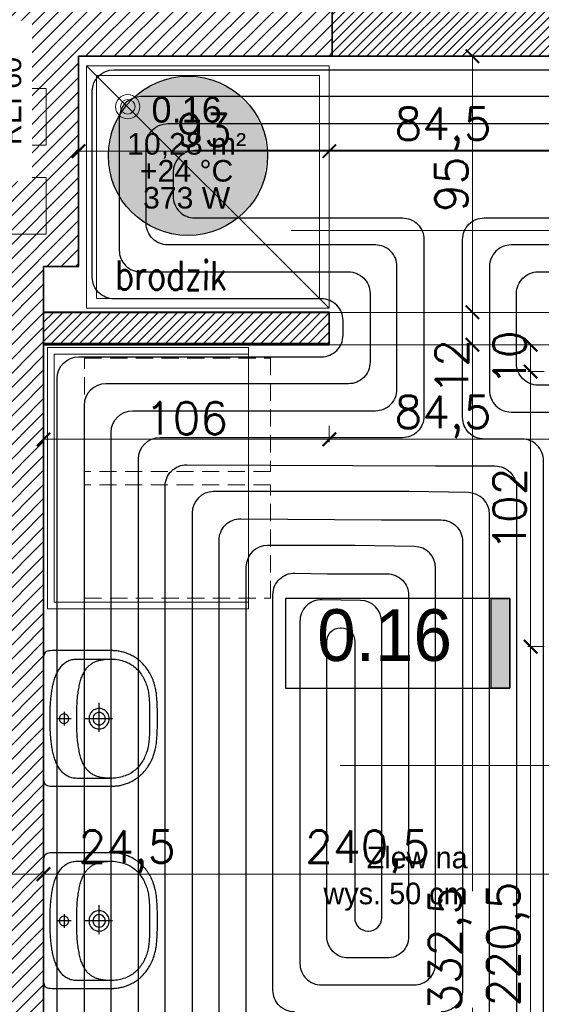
# Model space of a CAD drawing. Header units: millimetres. Extents: x -740 to 33545, y -26688 to 22494.
# Tile 154 of 256: x 10521 to 10714, y 10008 to 10373. Entities that reach past the tile are written whole.
import ezdxf
from ezdxf.enums import TextEntityAlignment as Align
from ezdxf.lldxf.tags import DXFTag

# ---------------------------------------------------------------- set-up
doc = ezdxf.new("R2010")
doc.units = ezdxf.units.MM
doc.header["$MEASUREMENT"] = 0
doc.linetypes.add('DASHED2', pattern=[9.525, 6.35, -3.175])
doc.layers.get('Defpoints').update_dxf_attribs({"color": 252})
for name, color, linetype, lineweight in [('A_istniejące ściany', 252, 'Continuous', 35), ('A_l.przerywana', 252, 'ICAD_ISO03W100', 9), ('A_opisy', 252, 'Continuous', 15), ('A_projektowane sciany', 252, 'Continuous', 35), ('A_wyposażenie', 252, 'Continuous', 9), ('l.przerywana', 252, 'ICAD_ISO03W100', 5), ('l.wypełnien', 252, 'Continuous', 5), ('mebelki', 252, 'Continuous', 9), ('Nowe_820-G Rysunki Obrazki_Nr_pióra__1', 252, 'Continuous', 13), ('Nowe_820-G Rysunki Obrazki_Nr_pióra__23', 252, 'Continuous', 15), ('szraf1', 252, 'Continuous', 5), ('wymiarowanie', 252, 'Continuous', 9)]:
    doc.layers.add(name, color=color, linetype=linetype, lineweight=lineweight)
for name, color, linetype, lineweight, true_color in [('IS_Room (Automatic)', 7, 'Continuous', 25, 0x000000), ('IS_Strefa podłóg', 7, 'Continuous', 25, 0x008000), ('IS_Wężownica OChP', 7, 'Continuous', 25, 0x800080)]:
    doc.layers.add(name, color=color, linetype=linetype, lineweight=lineweight, true_color=true_color)
doc.layers.add('tabelki opis', color=252, linetype='Continuous')
doc.layers.add('WYPOSAŻENIE', color=252, linetype='Continuous')
doc.styles.add('1-50', font='simplex.shx', dxfattribs={"width": 0.8, "height": 12})
doc.styles.add('Arial_____', font='arial.ttf')
doc.styles.add('ARIALL', font='GOTHIC.TTF', dxfattribs={"height": 40})
doc.styles.add('ROMANS', font='romans')
doc.styles.add('styl2', font='simplex.shx')
tags = doc.linetypes.add('ICAD_ISO03W100', pattern=[30, 12, -18]).pattern_tags.tags
tags[6:7] = [DXFTag(74, 4), DXFTag(75, 0), DXFTag(340, '0'), DXFTag(46, 1.0), DXFTag(50, 0.0), DXFTag(44, 0.0), DXFTag(45, 0.0)]
tags[4:5] = [DXFTag(74, 4), DXFTag(75, 0), DXFTag(340, '0'), DXFTag(46, 1.0), DXFTag(50, 0.0), DXFTag(44, 0.0), DXFTag(45, 0.0)]
doc.dimstyles.new('Skala 1-50', dxfattribs={"dimtxt": 12, "dimasz": 5, "dimexe": 1, "dimexo": 1, "dimgap": 1.5, "dimtad": 1, "dimdec": 1, "dimrnd": 0.5, "dimtxsty": 'styl2', "dimblk": 'ARCHTICK', "dimcen": 5, "dimadec": 0, "dimazin": 0, "dimtfac": 1, "dimtdec": 1, "dimtmove": 1, "dimatfit": 3, "dimldrblk": 'ARCHTICK', "dimfxl": 0, "dimlwd": -1, "dimlwe": -1, "dimarcsym": 0})

# ---------------------------------------------------------------- blocks, each defined once
blk = doc.blocks.new('_ArchTick')
at = {"color": 0, "linetype": 'ByBlock', "const_width": 0.15}
blk.add_lwpolyline([(-0.5, -0.5), (0.5, 0.5)], dxfattribs=at)
blk = doc.blocks.new('*D1183')
at = {"layer": 'Defpoints', "color": 0}
for p in [(10504.8, 10078.25), (10529.35, 10077.44), (10529.35, 10055.97)]:
    blk.add_point(p, dxfattribs=at)
at = {"layer": 'wymiarowanie', "color": 0}
for p, q in [((10504.8, 10060.97), (10504.8, 10054.97)), ((10529.35, 10060.97), (10529.35, 10054.97)), ((10504.8, 10055.97), (10529.35, 10055.97)), ((10529.35, 10055.97), (10577.4, 10055.97))]:
    blk.add_line(p, q, dxfattribs=at)
at = {"layer": 'wymiarowanie', "color": 0, "xscale": 5, "yscale": 5, "zscale": 5, "rotation": 180}
blk.add_blockref('_ArchTick', (10504.8, 10055.97), dxfattribs=at)
at = {"layer": 'wymiarowanie', "color": 0, "xscale": 5, "yscale": 5, "zscale": 5}
blk.add_blockref('_ArchTick', (10529.35, 10055.97), dxfattribs=at)
at = {"layer": 'wymiarowanie', "color": 0, "insert": (10560.33, 10064.32), "char_height": 12, "attachment_point": 5, "style": 'styl2'}
blk.add_mtext('24,5', dxfattribs=at)
blk = doc.blocks.new('*D1184')
at = {"layer": 'Defpoints', "color": 0}
for p in [(10529.35, 10077.44), (10769.66, 10079.28), (10769.66, 10055.97)]:
    blk.add_point(p, dxfattribs=at)
at = {"layer": 'wymiarowanie', "color": 0}
for p, q in [((10529.35, 10060.97), (10529.35, 10054.97)), ((10769.66, 10060.97), (10769.66, 10054.97)), ((10529.35, 10055.97), (10769.66, 10055.97))]:
    blk.add_line(p, q, dxfattribs=at)
at = {"layer": 'wymiarowanie', "color": 0, "xscale": 5, "yscale": 5, "zscale": 5, "rotation": 180}
blk.add_blockref('_ArchTick', (10529.35, 10055.97), dxfattribs=at)
at = {"layer": 'wymiarowanie', "color": 0, "xscale": 5, "yscale": 5, "zscale": 5}
blk.add_blockref('_ArchTick', (10769.66, 10055.97), dxfattribs=at)
at = {"layer": 'wymiarowanie', "color": 0, "insert": (10649.51, 10064.32), "char_height": 12, "attachment_point": 5, "style": 'styl2'}
blk.add_mtext('240,5', dxfattribs=at)
blk = doc.blocks.new('zw$1165')
at = {"layer": 'WYPOSAŻENIE', "color": 0}
for points in [[(25.14, 42.24), (24.52, 42.24), (23.91, 42.24), (23.31, 42.24), (22.72, 42.23), (22.13, 42.23), (21.56, 42.22), (20.99, 42.2), (20.44, 42.19), (19.89, 42.17), (19.35, 42.15), (18.82, 42.12), (18.3, 42.09), (17.78, 42.05), (17.28, 42.01), (16.78, 41.96), (16.3, 41.91), (15.82, 41.85), (15.35, 41.78), (14.89, 41.71), (14.43, 41.63), (13.99, 41.54), (13.55, 41.44), (13.12, 41.33), (12.7, 41.22), (12.7, 41.22), (12.09, 41.03), (11.51, 40.84), (10.93, 40.63), (10.38, 40.4), (9.84, 40.17), (9.32, 39.92), (8.81, 39.67), (8.32, 39.4), (7.85, 39.12), (7.39, 38.84), (6.95, 38.54), (6.52, 38.23), (6.11, 37.92), (5.72, 37.6), (5.34, 37.27), (4.97, 36.93), (4.62, 36.58), (4.28, 36.23), (3.96, 35.87), (3.65, 35.51), (3.36, 35.14), (3.08, 34.76), (2.81, 34.39), (2.56, 34), (2.32, 33.62), (2.09, 33.23), (1.88, 32.83), (1.67, 32.44), (1.48, 32.04), (1.31, 31.64), (1.14, 31.24), (0.99, 30.84), (0.85, 30.44), (0.72, 30.03), (0.6, 29.63), (0.49, 29.23), (0.4, 28.83), (0.31, 28.43), (0.24, 28.03), (0.17, 27.64), (0.12, 27.25), (0.08, 26.86), (0.04, 26.47), (0.02, 26.09), (0, 25.72), (0, 25.34), (0, 25.34), (0, 3.19), (0.03, 2.5), (0.11, 1.9), (0.25, 1.4), (0.44, 0.99), (0.7, 0.66), (1.01, 0.4), (1.39, 0.22), (1.82, 0.09), (2.33, 0.02), (2.89, 0), (25.14, 0), (47.39, 0), (47.96, 0.02), (48.46, 0.09), (48.9, 0.22), (49.28, 0.4), (49.59, 0.66), (49.84, 0.99), (50.04, 1.4), (50.18, 1.9), (50.26, 2.5), (50.29, 3.19), (50.29, 25.34), (50.28, 25.72), (50.27, 26.09), (50.24, 26.47), (50.21, 26.86), (50.17, 27.25), (50.11, 27.64), (50.05, 28.03), (49.98, 28.43), (49.89, 28.83), (49.79, 29.23), (49.69, 29.63), (49.57, 30.03), (49.44, 30.44), (49.3, 30.84), (49.15, 31.24), (48.98, 31.64), (48.8, 32.04), (48.61, 32.44), (48.41, 32.83), (48.2, 33.23), (47.97, 33.62), (47.73, 34), (47.48, 34.39), (47.21, 34.76), (46.93, 35.14), (46.63, 35.51), (46.33, 35.87), (46, 36.23), (45.67, 36.58), (45.32, 36.93), (44.95, 37.27), (44.57, 37.6), (44.17, 37.92), (43.76, 38.23), (43.34, 38.54), (42.9, 38.84), (42.44, 39.12), (41.96, 39.4), (41.48, 39.67), (40.97, 39.92), (40.45, 40.17), (39.91, 40.4), (39.35, 40.63), (38.78, 40.84), (38.19, 41.03), (37.59, 41.22), (37.59, 41.22), (37.16, 41.33), (36.74, 41.44), (36.3, 41.54), (35.85, 41.63), (35.4, 41.71), (34.94, 41.78), (34.47, 41.85), (33.99, 41.91), (33.5, 41.96), (33.01, 42.01), (32.5, 42.05), (31.99, 42.09), (31.47, 42.12), (30.94, 42.15), (30.4, 42.17), (29.85, 42.19), (29.3, 42.2), (28.73, 42.22), (28.15, 42.23), (27.57, 42.23), (26.98, 42.24), (26.38, 42.24), (25.76, 42.24), (25.14, 42.24), (25.14, 42.24)], [(25.25, 39.29), (25.78, 39.29), (26.31, 39.3), (26.86, 39.3), (27.41, 39.3), (27.96, 39.31), (28.52, 39.31), (29.08, 39.31), (29.65, 39.31), (30.21, 39.3), (30.77, 39.29), (31.33, 39.27), (31.89, 39.24), (32.45, 39.21), (32.99, 39.17), (33.53, 39.12), (34.07, 39.06), (34.59, 38.99), (35.1, 38.9), (35.61, 38.8), (36.12, 38.69), (36.61, 38.56), (37.11, 38.42), (37.6, 38.27), (38.08, 38.1), (38.56, 37.92), (39.04, 37.72), (39.51, 37.51), (39.97, 37.28), (40.43, 37.04), (40.88, 36.78), (41.33, 36.51), (41.77, 36.22), (42.21, 35.91), (42.64, 35.58), (43.06, 35.24), (43.92, 34.42), (44.3, 33.99), (44.65, 33.56), (44.97, 33.12), (45.27, 32.67), (45.54, 32.21), (45.8, 31.73), (46.03, 31.25), (46.24, 30.75), (46.44, 30.24), (46.62, 29.71), (46.79, 29.16), (46.94, 28.6), (47.09, 28.02), (47.2, 27.34), (47.29, 26.67), (47.35, 26), (47.38, 25.32), (47.38, 12.31), (47.36, 11.84), (47.32, 11.39), (47.25, 10.96), (47.17, 10.54), (47.06, 10.13), (46.93, 9.74), (46.77, 9.36), (46.6, 8.99), (46.41, 8.64), (46.2, 8.3), (45.97, 7.97), (45.73, 7.65), (45.47, 7.35), (45.19, 7.06), (44.89, 6.78), (44.58, 6.51), (44.26, 6.26), (43.92, 6.01), (43.57, 5.78), (43.21, 5.55), (42.83, 5.34), (42.45, 5.14), (42.05, 4.94), (41.64, 4.76), (41.23, 4.58), (40.81, 4.42), (40.37, 4.26), (39.93, 4.11), (39.49, 3.97), (39.04, 3.84), (38.58, 3.72), (38.12, 3.6), (37.65, 3.49), (37.18, 3.39), (36.71, 3.3), (36.23, 3.21), (35.76, 3.13), (35.28, 3.05), (34.8, 2.98), (34.33, 2.92), (33.85, 2.86), (33.38, 2.8), (32.91, 2.76), (32.44, 2.71), (31.97, 2.67), (31.51, 2.64), (31.06, 2.61), (30.61, 2.58), (30.16, 2.56), (29.73, 2.53), (29.3, 2.52), (28.88, 2.5), (28.46, 2.49), (28.06, 2.48), (27.67, 2.47), (27.28, 2.47), (26.91, 2.46), (26.55, 2.46), (26.21, 2.46), (25.87, 2.46), (25.55, 2.46), (25.25, 2.46), (25.25, 2.46), (24.94, 2.46), (24.63, 2.46), (24.29, 2.46), (23.95, 2.46), (23.59, 2.46), (23.22, 2.47), (22.83, 2.47), (22.44, 2.48), (22.04, 2.49), (21.62, 2.5), (21.2, 2.52), (20.77, 2.53), (20.34, 2.56), (19.89, 2.58), (19.44, 2.61), (18.99, 2.64), (18.53, 2.67), (18.06, 2.71), (17.59, 2.76), (17.12, 2.8), (16.65, 2.86), (16.17, 2.92), (15.69, 2.98), (15.22, 3.05), (14.74, 3.13), (14.26, 3.21), (13.79, 3.3), (13.32, 3.39), (12.85, 3.49), (12.38, 3.6), (11.92, 3.72), (11.46, 3.84), (11.01, 3.97), (10.56, 4.11), (10.13, 4.26), (9.69, 4.42), (9.27, 4.58), (8.85, 4.76), (8.45, 4.94), (8.05, 5.14), (7.67, 5.34), (7.29, 5.55), (6.93, 5.78), (6.58, 6.01), (6.24, 6.26), (5.92, 6.51), (5.61, 6.78), (5.31, 7.06), (5.03, 7.35), (4.77, 7.65), (4.52, 7.97), (4.3, 8.3), (4.09, 8.64), (3.9, 8.99), (3.72, 9.36), (3.57, 9.74), (3.44, 10.13), (3.33, 10.54), (3.25, 10.96), (3.18, 11.39), (3.14, 11.84), (3.12, 12.31), (3.12, 12.31), (3.12, 25.32), (3.15, 26), (3.21, 26.67), (3.29, 27.34), (3.41, 28.02), (3.56, 28.6), (3.71, 29.16), (3.88, 29.71), (4.06, 30.24), (4.26, 30.75), (4.47, 31.25), (4.7, 31.73), (4.96, 32.21), (5.23, 32.67), (5.53, 33.12), (5.85, 33.56), (6.2, 33.99), (6.57, 34.42), (7.43, 35.24), (7.86, 35.58), (8.29, 35.91), (8.73, 36.22), (9.17, 36.51), (9.62, 36.78), (10.07, 37.04), (10.53, 37.28), (10.99, 37.51), (11.46, 37.72), (11.94, 37.92), (12.42, 38.1), (12.9, 38.27), (13.39, 38.42), (13.88, 38.56), (14.38, 38.69), (14.89, 38.8), (15.4, 38.9), (15.91, 38.99), (16.43, 39.06), (16.96, 39.12), (17.51, 39.17), (18.05, 39.21), (18.61, 39.24), (19.16, 39.27), (19.73, 39.29), (20.29, 39.3), (20.85, 39.31), (21.42, 39.31), (21.98, 39.31), (22.54, 39.31), (23.09, 39.3), (23.64, 39.3), (24.19, 39.3), (24.72, 39.29), (25.25, 39.29)], [(25.25, 12.31), (24.4, 12.31), (23.58, 12.32), (22.77, 12.34), (21.99, 12.36), (21.22, 12.38), (20.48, 12.42), (19.75, 12.45), (19.05, 12.5), (18.36, 12.55), (17.7, 12.6), (17.05, 12.67), (16.42, 12.73), (15.81, 12.81), (15.22, 12.89), (14.64, 12.98), (14.09, 13.07), (13.55, 13.17), (13.03, 13.27), (12.52, 13.38), (12.03, 13.5), (11.56, 13.62), (11.1, 13.75), (10.66, 13.89), (10.24, 14.03), (9.83, 14.18), (9.43, 14.33), (9.05, 14.49), (8.69, 14.66), (8.34, 14.83), (8, 15.01), (7.68, 15.19), (7.37, 15.38), (7.07, 15.58), (6.79, 15.79), (6.52, 16), (6.26, 16.21), (6.01, 16.44), (5.78, 16.67), (5.56, 16.9), (5.35, 17.15), (5.15, 17.4), (4.96, 17.65), (4.79, 17.91), (4.62, 18.18), (4.46, 18.46), (4.32, 18.74), (4.18, 19.03), (4.06, 19.32), (3.94, 19.62), (3.83, 19.93), (3.73, 20.24), (3.64, 20.56), (3.56, 20.89), (3.48, 21.23), (3.42, 21.57), (3.36, 21.91), (3.31, 22.27), (3.26, 22.63), (3.22, 23), (3.19, 23.37), (3.17, 23.75), (3.15, 24.14), (3.13, 24.54), (3.13, 24.94), (3.12, 25.34)], [(25.26, 16.85), (25.77, 16.89), (26.26, 16.99), (26.72, 17.15), (27.16, 17.37), (27.56, 17.64), (27.92, 17.96), (28.24, 18.32), (28.51, 18.72), (28.73, 19.16), (28.89, 19.62), (28.99, 20.11), (29.03, 20.63), (28.99, 21.14), (28.89, 21.63), (28.73, 22.09), (28.51, 22.53), (28.24, 22.93), (27.92, 23.29), (27.56, 23.61), (27.16, 23.88), (26.72, 24.1), (26.26, 24.26), (25.77, 24.36), (25.26, 24.4), (24.75, 24.36), (24.26, 24.26), (23.79, 24.1), (23.36, 23.88), (22.95, 23.61), (22.59, 23.29), (22.27, 22.93), (22, 22.53), (21.78, 22.09), (21.62, 21.63), (21.52, 21.14), (21.49, 20.63), (21.52, 20.11), (21.62, 19.62), (21.78, 19.16), (22, 18.72), (22.27, 18.32), (22.59, 17.96), (22.95, 17.64), (23.36, 17.37), (23.79, 17.15), (24.26, 16.99), (24.75, 16.89), (25.26, 16.85)], [(25.26, 18.31), (25.79, 18.37), (26.27, 18.55), (26.7, 18.82), (27.06, 19.18), (27.33, 19.61), (27.51, 20.1), (27.57, 20.63), (27.51, 21.15), (27.33, 21.64), (27.06, 22.07), (26.7, 22.43), (26.27, 22.7), (25.79, 22.88), (25.26, 22.94), (24.73, 22.88), (24.24, 22.7), (23.81, 22.43), (23.45, 22.07), (23.18, 21.64), (23.01, 21.15), (22.94, 20.63), (22.94, 20.63), (23.01, 20.1), (23.18, 19.61), (23.45, 19.18), (23.81, 18.82), (24.24, 18.55), (24.73, 18.37), (25.26, 18.31), (25.26, 18.31)], [(47.38, 25.34), (47.37, 24.94), (47.37, 24.54), (47.35, 24.14), (47.33, 23.75), (47.31, 23.37), (47.28, 23), (47.24, 22.63), (47.19, 22.27), (47.14, 21.91), (47.08, 21.57), (47.02, 21.23), (46.94, 20.89), (46.86, 20.56), (46.77, 20.24), (46.67, 19.93), (46.56, 19.62), (46.44, 19.32), (46.32, 19.03), (46.18, 18.74), (46.04, 18.46), (45.88, 18.18), (45.71, 17.91), (45.54, 17.65), (45.35, 17.4), (45.15, 17.15), (44.94, 16.9), (44.72, 16.67), (44.49, 16.44), (44.24, 16.21), (43.98, 16), (43.71, 15.79), (43.43, 15.58), (43.13, 15.38), (42.82, 15.19), (42.5, 15.01), (42.16, 14.83), (41.81, 14.66), (41.45, 14.49), (41.07, 14.33), (40.67, 14.18), (40.26, 14.03), (39.84, 13.89), (39.4, 13.75), (38.94, 13.62), (38.47, 13.5), (37.98, 13.38), (37.47, 13.27), (36.95, 13.17), (36.41, 13.07), (35.85, 12.98), (35.28, 12.89), (34.69, 12.81), (34.08, 12.73), (33.45, 12.67), (32.8, 12.6), (32.14, 12.55), (31.45, 12.5), (30.75, 12.45), (30.02, 12.42), (29.28, 12.38), (28.51, 12.36), (27.73, 12.34), (26.92, 12.32), (26.1, 12.31), (25.25, 12.31)], [(25.26, 25.56), (25.26, 15)], [(30.17, 20.65), (19.42, 20.65)], [(22.71, 7.72), (27.8, 7.72)], [(25.26, 5.87), (25.81, 5.96), (26.3, 6.21), (26.68, 6.59), (26.93, 7.08), (27.02, 7.63), (26.93, 8.19), (26.68, 8.67), (26.3, 9.05), (25.81, 9.3), (25.26, 9.39), (24.7, 9.3), (24.22, 9.05), (23.84, 8.67), (23.59, 8.19), (23.5, 7.63), (23.59, 7.08), (23.84, 6.59), (24.22, 6.21), (24.7, 5.96), (25.26, 5.87)], [(25.25, 10.21), (25.25, 5.27)]]:
    blk.add_lwpolyline(points, dxfattribs=at)
blk = doc.blocks.new('*D1413')
at = {"layer": 'Defpoints', "color": 0}
for p in [(10529.35, 10252.84), (10635.35, 10252.84), (10635.35, 10217.24)]:
    blk.add_point(p, dxfattribs=at)
at = {"layer": 'wymiarowanie', "color": 0}
for p, q in [((10529.35, 10222.24), (10529.35, 10216.24)), ((10635.35, 10222.24), (10635.35, 10216.24)), ((10529.35, 10217.24), (10635.35, 10217.24))]:
    blk.add_line(p, q, dxfattribs=at)
at = {"layer": 'wymiarowanie', "color": 0, "xscale": 5, "yscale": 5, "zscale": 5, "rotation": 180}
blk.add_blockref('_ArchTick', (10529.35, 10217.24), dxfattribs=at)
at = {"layer": 'wymiarowanie', "color": 0, "xscale": 5, "yscale": 5, "zscale": 5}
blk.add_blockref('_ArchTick', (10635.35, 10217.24), dxfattribs=at)
at = {"layer": 'wymiarowanie', "color": 0, "insert": (10582.35, 10225.04), "char_height": 12, "attachment_point": 5, "style": 'styl2'}
blk.add_mtext('106', dxfattribs=at)
blk = doc.blocks.new('*D1414')
at = {"layer": 'Defpoints', "color": 0}
for p in [(10635.35, 10252.84), (10719.66, 10252.34), (10719.66, 10217.24)]:
    blk.add_point(p, dxfattribs=at)
at = {"layer": 'wymiarowanie', "color": 0}
for p, q in [((10635.35, 10222.24), (10635.35, 10216.24)), ((10719.66, 10222.24), (10719.66, 10216.24)), ((10635.35, 10217.24), (10719.66, 10217.24))]:
    blk.add_line(p, q, dxfattribs=at)
at = {"layer": 'wymiarowanie', "color": 0, "xscale": 5, "yscale": 5, "zscale": 5, "rotation": 180}
blk.add_blockref('_ArchTick', (10635.35, 10217.24), dxfattribs=at)
at = {"layer": 'wymiarowanie', "color": 0, "xscale": 5, "yscale": 5, "zscale": 5}
blk.add_blockref('_ArchTick', (10719.66, 10217.24), dxfattribs=at)
at = {"layer": 'wymiarowanie', "color": 0, "insert": (10677.51, 10225.59), "char_height": 12, "attachment_point": 5, "style": 'styl2'}
blk.add_mtext('84,5', dxfattribs=at)
blk = doc.blocks.new('*D2212')
at = {"layer": 'Defpoints', "color": 0}
for p in [(10698.59, 10359.34), (10688.43, 10264.34), (10698.59, 10264.34)]:
    blk.add_point(p, dxfattribs=at)
at = {"layer": 'wymiarowanie', "color": 0}
for p, q in [((10693.43, 10359.34), (10687.43, 10359.34)), ((10688.43, 10359.34), (10688.43, 10264.34)), ((10693.43, 10264.34), (10687.43, 10264.34))]:
    blk.add_line(p, q, dxfattribs=at)
at = {"layer": 'wymiarowanie', "color": 0, "xscale": 5, "yscale": 5, "zscale": 5}
for p, rotation in [((10688.43, 10359.34), 90), ((10688.43, 10264.34), 270)]:
    blk.add_blockref('_ArchTick', p, dxfattribs=dict(at, rotation=rotation))
at = {"layer": 'wymiarowanie', "color": 0, "insert": (10680.63, 10311.84), "char_height": 12, "attachment_point": 5, "rotation": 90, "style": 'styl2'}
blk.add_mtext('95', dxfattribs=at)
blk = doc.blocks.new('*D2213')
at = {"layer": 'Defpoints', "color": 0}
for p in [(10700.46, 10264.34), (10688.43, 10252.34), (10693.63, 10252.34)]:
    blk.add_point(p, dxfattribs=at)
at = {"layer": 'wymiarowanie', "color": 0}
for p, q in [((10693.43, 10264.34), (10687.43, 10264.34)), ((10688.43, 10264.34), (10688.43, 10252.34)), ((10692.63, 10252.34), (10687.43, 10252.34))]:
    blk.add_line(p, q, dxfattribs=at)
at = {"layer": 'wymiarowanie', "color": 0, "xscale": 5, "yscale": 5, "zscale": 5}
for p, rotation in [((10688.43, 10264.34), 90), ((10688.43, 10252.34), 270)]:
    blk.add_blockref('_ArchTick', p, dxfattribs=dict(at, rotation=rotation))
at = {"layer": 'wymiarowanie', "color": 0, "insert": (10680.78, 10244.13), "char_height": 12, "attachment_point": 5, "rotation": 90, "style": 'styl2'}
blk.add_mtext('12', dxfattribs=at)
blk = doc.blocks.new('*D2214')
at = {"layer": 'Defpoints', "color": 0}
for p in [(10693.63, 10252.34), (10688.43, 9919.76), (10711.03, 9919.76)]:
    blk.add_point(p, dxfattribs=at)
at = {"layer": 'wymiarowanie', "color": 0}
for p, q in [((10692.63, 10252.34), (10687.43, 10252.34)), ((10688.43, 10252.34), (10688.43, 10049.67)), ((10688.43, 9919.76), (10688.43, 10006.38)), ((10693.43, 9919.76), (10687.43, 9919.76))]:
    blk.add_line(p, q, dxfattribs=at)
at = {"layer": 'wymiarowanie', "color": 0, "xscale": 5, "yscale": 5, "zscale": 5}
for p, rotation in [((10688.43, 10252.34), 90), ((10688.43, 9919.76), 270)]:
    blk.add_blockref('_ArchTick', p, dxfattribs=dict(at, rotation=rotation))
at = {"layer": 'wymiarowanie', "color": 0, "insert": (10680.08, 10028.03), "char_height": 12, "attachment_point": 5, "rotation": 90, "style": 'styl2'}
blk.add_mtext('332,5', dxfattribs=at)
blk = doc.blocks.new('*D2634')
at = {"layer": 'Defpoints', "color": 0}
for p in [(10542.35, 10359.34), (10635.35, 10355.84), (10635.35, 10324.14)]:
    blk.add_point(p, dxfattribs=at)
at = {"layer": 'wymiarowanie', "color": 0}
for p, q in [((10542.35, 10329.14), (10542.35, 10323.14)), ((10635.35, 10329.14), (10635.35, 10323.14)), ((10542.35, 10324.14), (10635.35, 10324.14))]:
    blk.add_line(p, q, dxfattribs=at)
at = {"layer": 'wymiarowanie', "color": 0, "xscale": 5, "yscale": 5, "zscale": 5, "rotation": 180}
blk.add_blockref('_ArchTick', (10542.35, 10324.14), dxfattribs=at)
at = {"layer": 'wymiarowanie', "color": 0, "xscale": 5, "yscale": 5, "zscale": 5}
blk.add_blockref('_ArchTick', (10635.35, 10324.14), dxfattribs=at)
at = {"layer": 'wymiarowanie', "color": 0, "insert": (10588.85, 10331.94), "char_height": 12, "attachment_point": 5, "style": 'styl2'}
blk.add_mtext('93', dxfattribs=at)
blk = doc.blocks.new('*D2635')
at = {"layer": 'Defpoints', "color": 0}
for p in [(10635.35, 10355.84), (10719.66, 10324.14), (10719.66, 10264.34)]:
    blk.add_point(p, dxfattribs=at)
at = {"layer": 'wymiarowanie', "color": 0}
for p, q in [((10635.35, 10329.14), (10635.35, 10323.14)), ((10719.66, 10319.14), (10719.66, 10325.14)), ((10635.35, 10324.14), (10719.66, 10324.14))]:
    blk.add_line(p, q, dxfattribs=at)
at = {"layer": 'wymiarowanie', "color": 0, "xscale": 5, "yscale": 5, "zscale": 5, "rotation": 180}
blk.add_blockref('_ArchTick', (10635.35, 10324.14), dxfattribs=at)
at = {"layer": 'wymiarowanie', "color": 0, "xscale": 5, "yscale": 5, "zscale": 5}
blk.add_blockref('_ArchTick', (10719.66, 10324.14), dxfattribs=at)
at = {"layer": 'wymiarowanie', "color": 0, "insert": (10677.51, 10332.49), "char_height": 12, "attachment_point": 5, "style": 'styl2'}
blk.add_mtext('84,5', dxfattribs=at)
blk = doc.blocks.new('*D2770')
at = {"layer": 'Defpoints', "color": 0}
for p in [(10769.66, 10252.34), (10710.01, 10242.34), (10769.66, 10242.34)]:
    blk.add_point(p, dxfattribs=at)
at = {"layer": 'wymiarowanie', "color": 0}
for p, q in [((10715.01, 10252.34), (10709.01, 10252.34)), ((10710.01, 10252.34), (10710.01, 10242.34)), ((10715.01, 10242.34), (10709.01, 10242.34))]:
    blk.add_line(p, q, dxfattribs=at)
at = {"layer": 'wymiarowanie', "color": 0, "xscale": 5, "yscale": 5, "zscale": 5}
for p, rotation in [((10710.01, 10252.34), 90), ((10710.01, 10242.34), 270)]:
    blk.add_blockref('_ArchTick', p, dxfattribs=dict(at, rotation=rotation))
at = {"layer": 'wymiarowanie', "color": 0, "insert": (10702.21, 10247.34), "char_height": 12, "attachment_point": 5, "rotation": 90, "style": 'styl2'}
blk.add_mtext('10', dxfattribs=at)
blk = doc.blocks.new('*D2771')
at = {"layer": 'Defpoints', "color": 0}
for p in [(10769.66, 10242.34), (10710.01, 10140.34), (10769.66, 10140.34)]:
    blk.add_point(p, dxfattribs=at)
at = {"layer": 'wymiarowanie', "color": 0}
for p, q in [((10715.01, 10242.34), (10709.01, 10242.34)), ((10710.01, 10242.34), (10710.01, 10140.34)), ((10715.01, 10140.34), (10709.01, 10140.34))]:
    blk.add_line(p, q, dxfattribs=at)
at = {"layer": 'wymiarowanie', "color": 0, "xscale": 5, "yscale": 5, "zscale": 5}
for p, rotation in [((10710.01, 10242.34), 90), ((10710.01, 10140.34), 270)]:
    blk.add_blockref('_ArchTick', p, dxfattribs=dict(at, rotation=rotation))
at = {"layer": 'wymiarowanie', "color": 0, "insert": (10702.21, 10191.34), "char_height": 12, "attachment_point": 5, "rotation": 90, "style": 'styl2'}
blk.add_mtext('102', dxfattribs=at)
blk = doc.blocks.new('*D2772')
at = {"layer": 'Defpoints', "color": 0}
for p in [(10769.66, 10140.34), (10710.01, 9919.76), (10769.66, 9919.76)]:
    blk.add_point(p, dxfattribs=at)
at = {"layer": 'wymiarowanie', "color": 0}
for p, q in [((10715.01, 10140.34), (10709.01, 10140.34)), ((10710.01, 10140.34), (10710.01, 9919.76)), ((10715.01, 9919.76), (10709.01, 9919.76))]:
    blk.add_line(p, q, dxfattribs=at)
at = {"layer": 'wymiarowanie', "color": 0, "xscale": 5, "yscale": 5, "zscale": 5}
for p, rotation in [((10710.01, 10140.34), 90), ((10710.01, 9919.76), 270)]:
    blk.add_blockref('_ArchTick', p, dxfattribs=dict(at, rotation=rotation))
at = {"layer": 'wymiarowanie', "color": 0, "insert": (10701.66, 10030.05), "char_height": 12, "attachment_point": 5, "rotation": 90, "style": 'styl2'}
blk.add_mtext('220,5', dxfattribs=at)

msp = doc.modelspace()

# ---------------------------------------------------------------- hatches: boundary and pattern name
at = {"layer": 'IS_Room (Automatic)', "lineweight": 50, "true_color": 0xffffff, "transparency": 33554687}
msp.add_hatch(color=7, dxfattribs=at).paths.add_polyline_path([(10612.47, 10322.39), (10611.03, 10331.51), (10606.83, 10339.74), (10600.3, 10346.27), (10592.07, 10350.47), (10582.95, 10351.91), (10573.82, 10350.47), (10565.59, 10346.27), (10559.06, 10339.74), (10554.86, 10331.51), (10553.42, 10322.39), (10554.86, 10313.26), (10559.06, 10305.03), (10565.59, 10298.5), (10573.82, 10294.3), (10582.95, 10292.86), (10592.07, 10294.3), (10600.3, 10298.5), (10606.83, 10305.03), (10611.03, 10313.26)])
at = {"layer": 'l.wypełnien'}
h = msp.add_hatch(dxfattribs=at)
h.set_pattern_fill('ANSI31', color=256, scale=30, style=0)
h.paths.add_polyline_path([(10179.68, 10402.52), (10279.59, 10402.52), (10279.59, 10396.52), (10273.59, 10396.52), (10273.59, 10123.69), (10279.59, 10126.48), (10279.59, 10017.29), (10316.23, 10017.29), (10316.23, 9992.74), (10279.59, 9992.74), (10279.59, 9927.76), (10254.19, 9927.76), (10254.19, 10359.34), (10179.68, 10359.34)])
h.paths.add_polyline_path([(10260.11, 10246.37), (10272.71, 10246.37), (10272.71, 10279.87), (10260.11, 10279.87)], flags=24)
h.paths.add_polyline_path([(10504.8, 10309.84), (10504.8, 10297.84), (10504.8, 10254.75), (10504.8, 10017.29), (10504.8, 9992.74), (10504.8, 9927.76), (10529.35, 9927.76), (10529.35, 10281.34), (10542.35, 10281.34), (10542.35, 10359.34), (10636.35, 10359.34), (10635.51, 10402.52), (10504.8, 10402.52), (10504.8, 10396.52)])
h.paths.add_polyline_path([(10504.8, 10396.52), (10510.8, 10396.52), (10510.8, 10309.84), (10504.8, 10309.84)], flags=16)
h.paths.add_polyline_path([(10504.8, 10392.52), (10504.8, 10309.84), (10510.8, 10309.84), (10510.8, 10396.52), (10504.8, 10396.52)], flags=0)
h.paths.add_polyline_path([(10515.95, 10326.34), (10515.95, 10347.34), (10530.35, 10347.34), (10530.35, 10326.34)], flags=16)
h.paths.add_polyline_path([(10515.95, 10347.34), (10515.95, 10326.34), (10530.35, 10326.34), (10530.35, 10347.34)], flags=0)
h.paths.add_polyline_path([(10515.95, 10297.84), (10515.95, 10293.34), (10530.35, 10293.34), (10530.35, 10314.34), (10515.95, 10314.34), (10515.95, 10309.84)], flags=16)
h.paths.add_polyline_path([(10515.95, 10297.84), (10515.95, 10309.84), (10515.95, 10314.34), (10530.35, 10314.34), (10530.35, 10293.34), (10515.95, 10293.34)], flags=0)
h.paths.add_polyline_path([(10504.8, 10254.75), (10504.8, 10297.84), (10510.8, 10297.84), (10510.8, 10254.75)], flags=16)
h.paths.add_polyline_path([(10510.8, 10254.75), (10510.8, 10297.84), (10504.8, 10297.84), (10504.8, 10259.75), (10504.8, 10254.75)], flags=0)
h.paths.add_polyline_path([(10504.8, 10297.84), (10510.8, 10297.84), (10510.8, 10309.84), (10504.8, 10309.84)], flags=16)
h.paths.add_polyline_path([(10504.8, 10309.84), (10510.8, 10309.84), (10510.8, 10297.84), (10504.8, 10297.84)], flags=0)
h.paths.add_polyline_path([(10510.8, 10309.84), (10515.95, 10309.84), (10515.95, 10297.84), (10510.8, 10297.84)], flags=16)
h.paths.add_polyline_path([(10510.84, 10326.02), (10523.45, 10326.02), (10523.45, 10359.52), (10510.84, 10359.52)], flags=8)
h.paths.add_polyline_path([(10510.84, 10326.02), (10523.45, 10326.02), (10523.45, 10359.52), (10510.84, 10359.52)], flags=8)
h.paths.add_polyline_path([(9506.72, 10359.34), (9506.72, 10402.52), (9858.19, 10402.52), (9858.19, 10359.34)])
h.paths.add_polyline_path([(10000.19, 10359.34), (10089.09, 10359.34), (10089.09, 10402.52), (10000.19, 10402.52)])
h.paths.add_polyline_path([(10273.59, 10123.69), (10273.59, 10396.52), (10279.59, 10396.52), (10279.59, 10359.34), (10279.59, 10126.48)])
h.paths.add_polyline_path([(10372.72, 9992.74), (10372.72, 10017.29), (10316.23, 10017.29), (10316.23, 9992.74)])
h.paths.add_polyline_path([(9858.19, 10359.34), (9858.19, 10402.52), (9878.19, 10402.52), (9878.19, 10359.34)])
h.paths.add_polyline_path([(10000.19, 10359.34), (10000.19, 10402.52), (9980.19, 10402.52), (9980.19, 10359.34)])
h.paths.add_polyline_path([(10279.59, 9907.76), (10279.59, 9927.76), (10254.19, 9927.76), (10254.19, 9907.76)])
h.paths.add_polyline_path([(10529.35, 9907.76), (10529.35, 9927.76), (10504.8, 9927.76), (10504.8, 9907.76)])
h.paths.add_polyline_path([(10494.8, 10017.29), (10494.8, 9992.74), (10504.8, 9992.74), (10504.8, 10017.29)])
h = msp.add_hatch(dxfattribs=at)
h.set_pattern_fill('ANSI31', color=256, scale=20, style=0)
h.paths.add_polyline_path([(10636.35, 10359.34), (10736.26, 10359.34), (10736.26, 10402.52), (10636.35, 10402.52)])
h = msp.add_hatch(dxfattribs=at)
h.set_pattern_fill('ANSI31', color=256, scale=20, style=0)
h.paths.add_polyline_path([(10529.35, 10264.34), (10635.35, 10264.34), (10635.35, 10252.84), (10529.35, 10252.84)])
at = {"layer": 'tabelki opis'}
msp.add_hatch(color=256, dxfattribs=at).paths.add_polyline_path([(10702.29, 10124.91), (10702.29, 10158.17), (10695.33, 10158.17), (10695.33, 10124.91)])

# ---------------------------------------------------------------- linework, layer by layer
at = {"layer": 'A_istniejące ściany'}
for p, q in [((10542.35, 10359.34), (10542.35, 10281.34)), ((10542.35, 10281.34), (10529.35, 10281.34))]:
    msp.add_line(p, q, dxfattribs=at)
for points in [[(10542.35, 10359.34), (10636.35, 10359.34)], [(10567.45, 10359.34), (10542.35, 10359.34)], [(10529.35, 10281.34), (10529.35, 10276.37)], [(10529.35, 9907.76), (10529.35, 10281.34)]]:
    msp.add_lwpolyline(points, dxfattribs=at)
at = {"layer": 'A_l.przerywana', "ltscale": 0.3}
msp.add_lwpolyline([(10635.35, 10264.34), (10732.35, 10264.34), (10732.35, 10252.34), (10635.35, 10252.34)], close=True, dxfattribs=at)
at = {"layer": 'A_projektowane sciany', "ltscale": 1000}
for p, q in [((10635.35, 10264.34), (10529.35, 10264.34)), ((10635.35, 10264.34), (10635.35, 10252.34)), ((10635.35, 10264.34), (10635.35, 10252.34)), ((10635.35, 10252.34), (10529.35, 10252.34))]:
    msp.add_line(p, q, dxfattribs=at)
at = {"layer": 'A_projektowane sciany'}
msp.add_lwpolyline([(10643.65, 10402.52), (10736.26, 10402.52), (10736.26, 10359.34), (10636.35, 10359.34), (10636.35, 10402.52), (10643.65, 10402.52)], dxfattribs=at)
at = {"layer": 'A_wyposażenie'}
for points in [[(10530.85, 10154.34), (10605.35, 10154.34), (10605.35, 10251.34), (10530.85, 10251.34)], [(10533.35, 10156.84), (10605.35, 10156.84), (10605.35, 10248.84), (10533.35, 10248.84)]]:
    msp.add_lwpolyline(points, close=True, dxfattribs=at)
at = {"layer": 'A_wyposażenie', "linetype": 'DASHED2'}
for points in [[(10544.57, 10247.34), (10613.57, 10247.34), (10613.57, 10205.34), (10544.57, 10205.34)], [(10544.57, 10247.34), (10613.57, 10247.34), (10613.57, 10205.34), (10544.57, 10205.34)], [(10544.57, 10158.34), (10613.57, 10158.34), (10613.57, 10200.34), (10544.57, 10200.34)], [(10544.57, 10158.34), (10613.57, 10158.34), (10613.57, 10200.34), (10544.57, 10200.34)]]:
    msp.add_lwpolyline(points, close=True, dxfattribs=at)
at = {"layer": 'IS_Room (Automatic)'}
msp.add_circle((10582.95, 10322.39), 29.53, dxfattribs=at)
at = {"layer": 'IS_Strefa podłóg', "extrusion": (0, 4.14496e-60, -1)}
msp.add_lwpolyline([(-10769.77, 9919.85), (-10529.44, 9919.85), (-10529.44, 10252.85), (-10635.44, 10252.85), (-10635.44, 10264.35), (-10529.44, 10264.35), (-10529.44, 10281.35), (-10542.44, 10281.35), (-10542.44, 10359.35), (-10769.77, 10359.35), (-10769.77, 10264.35), (-10719.77, 10264.35), (-10719.77, 10252.35), (-10769.77, 10252.35)], close=True, dxfattribs=at)
at = {"layer": 'IS_Wężownica OChP', "color": 12, "true_color": 0xc80000, "transparency": 33554687}
for points in [[(10534.44, 9932.85), (10534.44, 10239.85, -0.414211), (10542.44, 10247.85), (10632.44, 10247.85, 0.414214), (10640.44, 10255.85), (10640.44, 10261.35, 0.414214), (10632.44, 10269.35), (10555.44, 10269.35, -0.414225), (10547.44, 10277.35), (10547.44, 10346.35, -0.414203), (10555.44, 10354.35), (10756.77, 10354.35, -0.414214)], [(10746.77, 10344.35), (10565.44, 10344.35, 0.414204), (10557.44, 10336.35), (10557.44, 10287.35, 0.414223), (10565.44, 10279.35), (10642.44, 10279.35, -0.414214), (10650.44, 10271.35), (10650.44, 10245.85, -0.414214), (10642.44, 10237.85), (10552.44, 10237.85, 0.414211), (10544.44, 10229.85), (10544.44, 9942.85, 0.414216)], [(10554.44, 9952.85), (10554.44, 10219.85, -0.414211), (10562.44, 10227.85), (10652.44, 10227.85, 0.414214), (10660.44, 10235.85), (10660.44, 10281.35, 0.414214), (10652.44, 10289.35), (10575.44, 10289.35, -0.414221), (10567.44, 10297.35), (10567.44, 10326.35, -0.414206), (10575.44, 10334.35), (10736.77, 10334.35, -0.414214), (10744.77, 10326.35), (10744.77, 10297.35, -0.414214), (10736.77, 10289.35), (10702.77, 10289.35, 0.414214), (10694.77, 10281.35), (10694.77, 10235.35, 0.414214), (10702.77, 10227.35), (10716.77, 10227.35, -0.414214), (10724.77, 10219.35), (10724.77, 9972.85, -0.414213)], [(10714.77, 9982.85), (10714.77, 10209.35, 0.414214), (10706.77, 10217.35), (10692.77, 10217.35, -0.414214), (10684.77, 10225.35), (10684.77, 10291.35, -0.414214), (10692.77, 10299.35), (10726.77, 10299.35, 0.414214), (10734.77, 10307.35), (10734.77, 10316.35, 0.414214), (10726.77, 10324.35), (10585.44, 10324.35, 0.414209), (10577.44, 10316.35), (10577.44, 10307.35, 0.414218), (10585.44, 10299.35), (10662.44, 10299.35, -0.414214), (10670.44, 10291.35), (10670.44, 10225.85, -0.414214), (10662.44, 10217.85), (10572.44, 10217.85, 0.414211), (10564.44, 10209.85), (10564.44, 9962.85, 0.414216)], [(10746.77, 10237.35), (10712.77, 10237.35, -0.414214), (10704.77, 10245.35), (10704.77, 10271.35, -0.414214), (10712.77, 10279.35), (10746.77, 10279.35, 0.414214)], [(10574.44, 9972.85), (10574.44, 10199.81, -0.415674), (10582.48, 10207.81), (10674.75, 10207.35), (10696.77, 10207.35, -0.414214), (10704.77, 10199.35), (10704.77, 9992.85, -0.414214)], [(10694.77, 10002.85), (10694.77, 10189.48, 0.409331), (10686.91, 10197.48), (10664.84, 10197.85, 0.004175), (10664.71, 10197.85), (10592.44, 10197.85, 0.41421), (10584.44, 10189.85), (10584.44, 9982.85, 0.414217)], [(10594.44, 9992.85), (10594.44, 10179.78, -0.416645), (10602.51, 10187.78), (10654.74, 10187.35), (10676.77, 10187.35, -0.414214), (10684.77, 10179.35), (10684.77, 10012.85, -0.414214), (10676.77, 10004.85)], [(10622.44, 10004.85, -0.414216), (10614.44, 10012.85), (10614.44, 10159.65, -0.421447), (10622.64, 10167.65), (10634.67, 10167.35, 0.00616), (10634.87, 10167.35), (10656.77, 10167.35, -0.414214), (10664.77, 10159.35), (10664.77, 10032.85, -0.414215), (10656.77, 10024.85), (10642.44, 10024.85, -0.414214), (10634.44, 10032.85), (10634.44, 10142.29, -0.414212), (10639.5, 10147.35), (10639.71, 10147.35, -0.414214), (10644.77, 10142.29), (10644.77, 10039.75, 0.414212), (10649.67, 10034.85), (10649.87, 10034.85, 0.414215), (10654.77, 10039.75), (10654.77, 10149.48, 0.409384), (10646.91, 10157.48), (10632.57, 10157.72, 0.419057), (10624.44, 10149.72), (10624.44, 10022.85, 0.414215), (10632.44, 10014.85), (10666.77, 10014.85, 0.414214), (10674.77, 10022.85), (10674.77, 10169.48, 0.409331), (10666.91, 10177.48), (10644.84, 10177.85, 0.004175), (10644.71, 10177.85), (10612.44, 10177.85, 0.414211), (10604.44, 10169.85), (10604.44, 10002.85, 0.414216)]]:
    msp.add_lwpolyline(points, format="xyb", dxfattribs=at)
at = {"layer": 'l.przerywana', "ltscale": 0.3}
for p, q in [((10530.35, 10326.34), (10515.95, 10326.34)), ((10530.35, 10314.34), (10515.95, 10314.34))]:
    msp.add_line(p, q, dxfattribs=at)
for points in [[(10515.95, 10326.34), (10515.95, 10347.34), (10530.35, 10347.34), (10530.35, 10326.34)], [(10530.35, 10314.34), (10530.35, 10293.34), (10515.95, 10293.34), (10515.95, 10314.34)]]:
    msp.add_lwpolyline(points, dxfattribs=at)
at = {"layer": 'mebelki'}
for p, q in [((10545.35, 10355.84), (10635.35, 10265.84)), ((10545.35, 10355.84), (10635.35, 10265.84)), ((10622.35, 10264.34), (10529.35, 10264.34))]:
    msp.add_line(p, q, dxfattribs=at)
for points in [[(10635.35, 10355.84), (10545.35, 10355.84), (10545.35, 10265.84), (10635.35, 10265.84)], [(10635.35, 10355.84), (10545.35, 10355.84), (10545.35, 10265.84), (10635.35, 10265.84)], [(10631.75, 10352.24), (10548.95, 10352.24), (10548.95, 10269.44), (10631.75, 10269.44)], [(10631.75, 10352.24), (10548.95, 10352.24), (10548.95, 10269.44), (10631.75, 10269.44)]]:
    msp.add_lwpolyline(points, close=True, dxfattribs=at)
for radius in [4.5, 4.5, 2.7, 2.7]:
    msp.add_circle((10560.59, 10340.6), radius, dxfattribs=at)
at = {"layer": 'Nowe_820-G Rysunki Obrazki_Nr_pióra__1', "linetype": 'Continuous', "lineweight": 13}
for points in [[(10529.35, 10235.82), (10529.35, 10245.98)], [(10529.35, 10235.82), (10529.35, 10226.5)]]:
    msp.add_lwpolyline(points, dxfattribs=at)
at = {"layer": 'Nowe_820-G Rysunki Obrazki_Nr_pióra__23', "linetype": 'Continuous', "lineweight": 15}
for points in [[(10636.35, 10359.34), (10636.35, 10402.52)], [(10529.35, 10279.34), (10529.35, 10271.34)]]:
    msp.add_lwpolyline(points, dxfattribs=at)
at = {"layer": 'tabelki opis'}
msp.add_lwpolyline([(10702.29, 10158.17), (10619.13, 10158.17), (10619.13, 10124.91), (10702.29, 10124.91), (10702.29, 10158.17)], dxfattribs=at)
msp.add_lwpolyline([(10702.29, 10124.91), (10695.33, 10124.91), (10695.33, 10158.17), (10702.29, 10158.17)], close=True, dxfattribs=at)
at = {"layer": 'wymiarowanie'}
for p, q in [((10734.66, 10294.75), (10621.25, 10294.75)), ((10529.35, 10237.84), (10529.35, 10252.84)), ((10753.99, 10096.25), (10639.34, 10096.25))]:
    msp.add_line(p, q, dxfattribs=at)

# ---------------------------------------------------------------- block references
at = {"layer": 'szraf1', "rotation": 270}
for p in [(10529.35, 10138.86), (10529.35, 10063.86)]:
    msp.add_blockref('zw$1165', p, dxfattribs=at)

# ---------------------------------------------------------------- texts
at = {"layer": 'A_opisy', "ltscale": 0.3, "insert": (10647.61, 9636.58), "char_height": 10.8, "width": 109.7533, "attachment_point": 1, "rotation": 90, "style": 'ARIALL'}
msp.add_mtext('\\pi43.41246;{\\fArial|b0|i1|c238|p34;153}\\P\\pi43.29366;{\\fArial|b0|i1|c238|p34;175}', dxfattribs=at)
at = {"layer": 'IS_Room (Automatic)', "style": 'Arial_____'}
msp.add_text('0.16', height=9.6, dxfattribs=at).set_placement((10582.44, 10331.85), align=Align.BOTTOM_CENTER)
for s, p in [('10,28 m²', (10582.44, 10326.85)), ('+24 °C', (10582.44, 10316.85)), ('373 W', (10582.44, 10306.85))]:
    msp.add_text(s, height=8, dxfattribs=at).set_placement(p, align=Align.MIDDLE_CENTER)
at = {"layer": 'mebelki', "insert": (10597.38, 10272.52), "char_height": 10.8, "width": 504.8523, "attachment_point": 9, "rotation": 359.6152, "style": '1-50'}
msp.add_mtext('brodzik', dxfattribs=at)
at = {"layer": 'tabelki opis', "insert": (10630.86, 10154.22), "char_height": 19.2, "width": 56.7, "attachment_point": 1}
msp.add_mtext('{\\fCentury Gothic|b0|i0|c238|p34;0.16}', dxfattribs=at)
at = {"layer": 'wymiarowanie', "char_height": 12, "width": 621.5287, "attachment_point": 1}
for s, insert in [('\\pi11.65274;{\\fCentury Gothic|b0|i0|c238|p34;Warstwa tynkarska - wyprawa dekoracyjna z tynku silikonowego o strukturze }\\pi12.21674;{\\fCentury Gothic|b0|i0|c238|p34;baranka o uziarnieniu 1,5 lub 2mm; kolor wg NCS:S1002-G50Y}\\P\\pi419.66474;{\\fCentury Gothic|b0|i0|c238|p34;grubość styropianu 20cm}\\P\\pi621.52874;{\\fCentury Gothic|b0|i0|c238|p34; }', (5416.61, 10370.91)), ('\\pi452.88074;{\\fCentury Gothic|b0|i0|c238|p34;Parapety zewnętrzne}\\P\\pi223.76474;{\\fCentury Gothic|b0|i0|c238|p34; z blachy stalowej powlekanej w kolorze RAL 7016}', (5416.61, 10228.95)), ('\\pi463.76474;{\\fCentury Gothic|b0|i0|c238|p34;Obróbka cokołowa}\\P\\pi223.76474;{\\fCentury Gothic|b0|i0|c238|p34; z blachy stalowej powlekanej w kolorze RAL 7016}', (5416.61, 10130.15))]:
    msp.add_mtext(s, dxfattribs=dict(at, insert=insert))
at = {"layer": 'wymiarowanie', "linetype": 'Continuous', "insert": (10686.66, 10089.46), "char_height": 14, "width": 327.6277, "attachment_point": 3, "style": 'ROMANS'}
msp.add_mtext('\\pi57.96004;{\\Fsimplex8;\\T0.75000;}\\P{\\fCentury Gothic|b0|i0|c238|p0;\\H0.57143x;Zlew na }\\P{\\fCentury Gothic|b0|i0|c238|p0;\\H0.57143x;wys. 50 cm}', dxfattribs=at)

# ---------------------------------------------------------------- dimensions: what is measured, and where the dimension line sits
at = {"layer": 'wymiarowanie'}
for base, p1, p2, picture, middle in [((10688.43, 10264.34), (10698.59, 10359.34), (10698.59, 10264.34), '*D2212', (10680.63, 10311.84)), ((10710.01, 10140.34), (10769.66, 10242.34), (10769.66, 10140.34), '*D2771', (10702.21, 10191.34)), ((10710.01, 9919.76), (10769.66, 10140.34), (10769.66, 9919.76), '*D2772', (10701.66, 10030.05))]:
    dim = msp.add_linear_dim(base=base, p1=p1, p2=p2, angle=90, dimstyle='Skala 1-50', dxfattribs=at)
    dim.commit()
    dim.dimension.update_dxf_attribs({"geometry": picture, "text_midpoint": middle})
for base, p1, p2, picture, middle in [((10635.35, 10324.14), (10542.35, 10359.34), (10635.35, 10355.84), '*D2634', (10588.85, 10331.94)), ((10719.66, 10324.14), (10635.35, 10355.84), (10719.66, 10264.34), '*D2635', (10677.51, 10332.49)), ((10635.35, 10217.24), (10529.35, 10252.84), (10635.35, 10252.84), '*D1413', (10582.35, 10225.04)), ((10719.66, 10217.24), (10635.35, 10252.84), (10719.66, 10252.34), '*D1414', (10677.51, 10225.59)), ((10769.66, 10055.97), (10529.35, 10077.44), (10769.66, 10079.28), '*D1184', (10649.51, 10064.32))]:
    dim = msp.add_linear_dim(base=base, p1=p1, p2=p2, dimstyle='Skala 1-50', dxfattribs=at)
    dim.commit()
    dim.dimension.update_dxf_attribs({"geometry": picture, "text_midpoint": middle})
for base, p1, p2, picture, middle in [((10688.43, 10252.34), (10700.46, 10264.34), (10693.63, 10252.34), '*D2213', (10688.43, 10244.13)), ((10710.01, 10242.34), (10769.66, 10252.34), (10769.66, 10242.34), '*D2770', (10710.01, 10247.34)), ((10688.43, 9919.76), (10693.63, 10252.34), (10711.03, 9919.76), '*D2214', (10688.43, 10028.03))]:
    dim = msp.add_linear_dim(base=base, p1=p1, p2=p2, angle=90, dimstyle='Skala 1-50', dxfattribs=at)
    dim.commit()
    dim.dimension.update_dxf_attribs({"geometry": picture, "text_midpoint": middle, "dimtype": 160})
dim = msp.add_linear_dim(base=(10529.3521, 10055.9708), p1=(10504.7988, 10078.2496), p2=(10529.3521, 10077.4375), dimstyle='Skala 1-50', dxfattribs=at)
dim.commit()
dim.dimension.update_dxf_attribs({"geometry": '*D1183', "text_midpoint": (10560.3338, 10055.9708), "dimtype": 160})

# ---------------------------------------------------------------- next in the draw order: texts
at = {"layer": 'A_opisy', "ltscale": 0.3, "insert": (10517.14, 10342.77), "char_height": 8, "width": 51.6427, "attachment_point": 5, "rotation": 90, "bg_fill": 2}
msp.add_mtext('{\\fCentury Gothic|b0|i0|c238|p0;REI 60}', dxfattribs=at)

doc.saveas('drawing.dxf')
